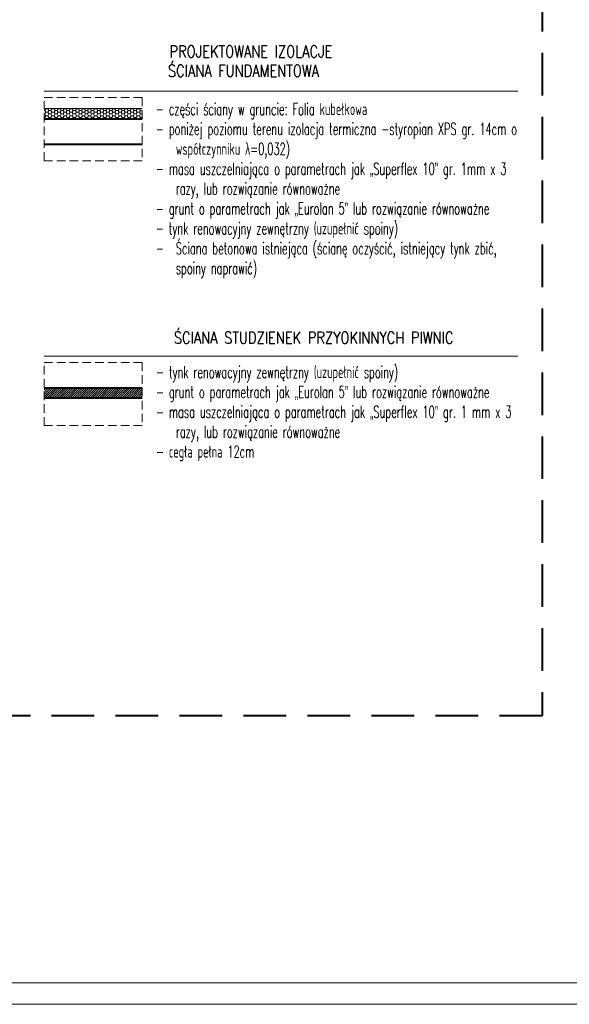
# Model space of a CAD drawing. Header units: millimetres. Extents: x 8949 to 18258, y -1077 to 30686.
# Tile 9 of 89: x 14154 to 14798, y 6042 to 7197. Entities that reach past the tile are written whole.
import ezdxf

# ---------------------------------------------------------------- set-up
doc = ezdxf.new("R2010")
doc.units = ezdxf.units.MM
doc.linetypes.add('DASHED', pattern=[0.75, 0.5, -0.25])
for name, color, linetype, lineweight in [('0A_IINW_KONSTR', 1, 'Continuous', 40), ('0A_KONSTR', 1, 'Continuous', 40), ('0A_OCIEPLENIE', 30, 'Continuous', 9), ('0Z_OPISY', 7, 'Continuous', 9), ('SCHODY', 250, 'Continuous', 15)]:
    doc.layers.add(name, color=color, linetype=linetype, lineweight=lineweight)
doc.layers.add('0A_OPISY OKIEN', color=3, linetype='Continuous')
doc.styles.add('m1_romans', font='romans.shx', dxfattribs={"width": 0.8})

msp = doc.modelspace()

# ---------------------------------------------------------------- hatches: boundary and pattern name
at = {"layer": '0A_OCIEPLENIE', "transparency": 33554687}
h = msp.add_hatch(dxfattribs=at)
h.set_pattern_fill('HONEY', color=256, scale=0.75)
h.set_pattern_definition([(0, (-187686.8193, -19363.1959), (3.571875, 2.062222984), [2.38125, -4.7625]), (120, (-187686.8193, -19363.1959), (-3.571874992, 2.062222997), [2.38125, -4.7625]), (60, (-187686.8193, -19363.1959), (8e-09, 4.12444598), [-4.7625, 2.38125])])
h.paths.add_polyline_path([(14182.7, 7081.3), (14297.7, 7081.3), (14297.7, 7093.3), (14182.7, 7093.3)])
at = {"layer": '0A_OCIEPLENIE', "true_color": 0x808080, "transparency": 33554687}
h = msp.add_hatch(dxfattribs=at)
h.set_pattern_fill('ANSI31', color=8, scale=15)
h.set_pattern_definition([(45, (-1310032.1069, -1297248.8864), (-1.3258252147, 1.3258252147), [])])
h.paths.add_polyline_path([(14182.7, 6753.6), (14297.7, 6753.6), (14297.7, 6765.6), (14182.7, 6765.6)])

# ---------------------------------------------------------------- linework, layer by layer
at = {"layer": '0A_IINW_KONSTR'}
for p, q in [((14182.7, 7081.3), (14297.7, 7081.3)), ((14182.7, 7051.3), (14297.7, 7051.3)), ((14182.7, 6765.6), (14297.7, 6765.6)), ((14182.7, 6753.6), (14297.7, 6753.6))]:
    msp.add_line(p, q, dxfattribs=at)
at = {"layer": '0A_KONSTR', "color": 252, "linetype": 'DASHED', "ltscale": 100, "true_color": 0x939598}
msp.add_lwpolyline([(12397.6, 7533.6), (14766.6, 7533.6), (14766.6, 6380.6), (12397.6, 6380.6)], close=True, dxfattribs=at)
at = {"layer": '0A_OCIEPLENIE'}
msp.add_line((14182.7, 7093.3), (14297.7, 7093.3), dxfattribs=at)
at = {"layer": '0A_OPISY OKIEN', "const_width": 1.5}
for points in [[(14182.7, 7113.6), (14738.3, 7113.6)], [(14182.7, 6802.7), (14738.3, 6802.7)]]:
    msp.add_lwpolyline(points, dxfattribs=at)
at = {"layer": '0Z_OPISY'}
for points in [[(12242.5, 6042.2), (15442.5, 6042.2), (15442.5, 8142.2), (12242.5, 8142.2)], [(12267.5, 6067.2), (15417.5, 6067.2), (15417.5, 8117.2), (12267.5, 8117.2)]]:
    msp.add_lwpolyline(points, close=True, dxfattribs=at)
at = {"layer": 'SCHODY', "linetype": 'DASHED', "ltscale": 20}
for points in [[(14182.7, 7106.1), (14297.7, 7106.1), (14297.7, 7032), (14182.7, 7032)], [(14182.7, 6795.2), (14297.7, 6795.2), (14297.7, 6721.2), (14182.7, 6721.2)]]:
    msp.add_lwpolyline(points, close=True, dxfattribs=at)

# ---------------------------------------------------------------- texts
at = {"layer": '0A_OPISY OKIEN', "char_height": 14, "attachment_point": 1, "style": 'm1_romans'}
for s, insert, width in [('\\pxi-1.66625,l3.33375,t3.33375;PROJEKTOWANE IZOLACJE', (14306.3, 7167.2), 526.221), ('\\pxi-1.66625,l3.33375,t3.33375;ŚCIANA FUNDAMENTOWA', (14304.5, 7144.5), 302.751), ('\\pxi-1.66625,l3.33375,t3.33375;{\\W0.6;- części ściany w gruncie: Folia kubełkowa\\P- poniżej poziomu terenu izolacja termiczna -styropian XPS gr. 14cm o współczynniku \\fArial|b0|i0|c161|p34;λ\\Fromans|c238;=0,032)\\P\\Fromans|c238;- masa uszczelniająca o parametrach jak \\fArial|b0|i0|c238|p34;„\\Fromans|c238;Superflex 10\\fArial|b0|i0|c238|p34;”\\Fromans|c238; gr. \\Fromans|c238;1mm x 3 razy, lub rozwiązanie równoważne\\P- grunt o parametrach jak \\fArial|b0|i0|c238|p34;„\\Fromans|c238;Eurolan 5\\fArial|b0|i0|c238|p34;”\\Fromans|c238; lub rozwiązanie \\Fromans|c238;równoważne\\P- tynk renowacyjny zewnętrzny (uzupełnić spoiny)\\P-^IŚciana betonowa istniejąca (ścianę oczyścić, istniejący tynk zbić, spoiny naprawić)}', (14290.4, 7099.6), 447.885), ('\\pxi-1.66625,l3.33375,t3.33375;ŚCIANA STUDZIENEK PRZYOKINNYCH PIWNIC', (14311.4, 6831.4), 467.609), ('\\pxi-1.66625,l3.33375,t3.33375;{\\W0.6;- tynk renowacyjny zewnętrzny (uzupełnić spoiny)\\P- grunt o parametrach jak \\fArial|b0|i0|c238|p34;„\\Fromans.shx|c0;Eurolan 5\\fArial|b0|i0|c238|p34;”\\Fromans.shx|c0; lub rozwiązanie równoważne\\P\\Fromans.shx|c238;- masa uszczelniająca o parametrach jak \\fArial|b0|i0|c238|p34;„\\Fromans.shx|c0;Superflex 10\\fArial|b0|i0|c238|p34;”\\Fromans.shx|c0; gr. 1 mm x 3 \\Fromans.shx|c238;razy, lub rozwiązanie równoważne\\P- cegła pełna 12cm}', (14290.5, 6791), 447.776)]:
    msp.add_mtext(s, dxfattribs=dict(at, insert=insert, width=width))

doc.saveas('drawing.dxf')
